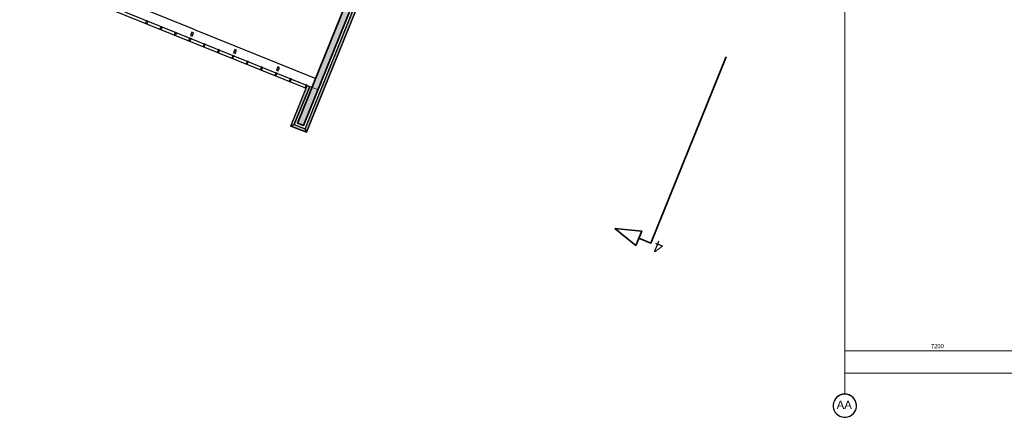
# Model space of a CAD drawing. Header units: millimetres. Extents: x -526411 to -400573, y 47353 to 130199.
# Tile 3 of 72: x -497806 to -459625, y 47353 to 62783. Entities that reach past the tile are written whole.
import ezdxf

# ---------------------------------------------------------------- set-up
doc = ezdxf.new("R2010")
doc.units = ezdxf.units.MM
for name, color, linetype, lineweight in [('01_ALGEMEEN', 7, 'Continuous', 18), ('03_STRAMIEN_ANNOTATIE', 7, 'Continuous', 18), ('18_BESTAANDE_CONSTRUCTIE', 7, 'Continuous', 18), ('A-FLOR', 192, 'Continuous', 18), ('m-pg-03_AI_dwg', 8, 'Continuous', 18)]:
    doc.layers.add(name, color=color, linetype=linetype, lineweight=lineweight)
doc.styles.add('Arial_1', font='arial.ttf', dxfattribs={"height": 14.184781})
doc.styles.add('Frutiger', font='Frutrg__0.ttf', dxfattribs={"height": 7.29503})
doc.styles.add('Frutiger_2', font='Frutrg__0.ttf', dxfattribs={"height": 20.263972})

# ---------------------------------------------------------------- blocks, each defined once
blk = doc.blocks.new('m-pg-03_AI_dwg_block 32-639000-3e Verdieping - Percelen telling LI')
at = {"layer": '01_ALGEMEEN', "color": 253, "lineweight": 25}
blk.add_line((-939.3, -1218.8), (-524.5, -192.2), dxfattribs=at)
blk = doc.blocks.new('m-pg-03_AI_dwg_block 33-639001-3e Verdieping - Percelen telling LI')
at = {"layer": '01_ALGEMEEN', "color": 253, "lineweight": 25}
blk.add_line((-941.8, -1212.9), (-530.4, -194.7), dxfattribs=at)
blk = doc.blocks.new('m-pg-03_AI_dwg_block 52-639020-3e Verdieping - Percelen telling LI')
at = {"layer": '01_ALGEMEEN', "color": 253, "lineweight": 25}
blk.add_line((-1423.3, -946.3), (-939.7, -1141.6), dxfattribs=at)
blk = doc.blocks.new('m-pg-03_AI_dwg_block 59-639027-3e Verdieping - Percelen telling LI')
at = {"layer": '01_ALGEMEEN', "color": 253, "lineweight": 25, "flags": 128}
blk.add_lwpolyline([(-1138.8, -1050.8), (-1136.5, -1044.9), (-1139.4, -1043.7), (-1141.8, -1049.6)], close=True, dxfattribs=at)
blk = doc.blocks.new('m-pg-03_AI_dwg_block 63-639031-3e Verdieping - Percelen telling LI')
at = {"layer": '01_ALGEMEEN', "color": 253, "lineweight": 25, "flags": 128}
blk.add_lwpolyline([(-1218.2, -1023.6), (-1216.1, -1024.4), (-1218, -1029.2), (-1220.1, -1028.3)], close=True, dxfattribs=at)
blk = doc.blocks.new('m-pg-03_AI_dwg_block 67-639035-3e Verdieping - Percelen telling LI')
at = {"layer": '01_ALGEMEEN', "color": 253, "lineweight": 25, "flags": 128}
blk.add_lwpolyline([(-1193.1, -1033.7), (-1191, -1034.5), (-1193, -1039.3), (-1195.1, -1038.5)], close=True, dxfattribs=at)
blk = doc.blocks.new('m-pg-03_AI_dwg_block 68-639036-3e Verdieping - Percelen telling LI')
at = {"layer": '01_ALGEMEEN', "color": 253, "lineweight": 25, "flags": 128}
blk.add_lwpolyline([(-1168.1, -1043.8), (-1166, -1044.7), (-1167.9, -1049.4), (-1170, -1048.6)], close=True, dxfattribs=at)
blk = doc.blocks.new('m-pg-03_AI_dwg_block 69-639037-3e Verdieping - Percelen telling LI')
at = {"layer": '01_ALGEMEEN', "color": 253, "lineweight": 25, "flags": 128}
blk.add_lwpolyline([(-1143, -1053.9), (-1140.9, -1054.8), (-1142.9, -1059.5), (-1144.9, -1058.7)], close=True, dxfattribs=at)
blk = doc.blocks.new('m-pg-03_AI_dwg_block 70-639038-3e Verdieping - Percelen telling LI')
at = {"layer": '01_ALGEMEEN', "color": 253, "lineweight": 25}
blk.add_line((-966.5, -1207.8), (-937.8, -1136.9), dxfattribs=at)
blk = doc.blocks.new('m-pg-03_AI_dwg_block 71-639039-3e Verdieping - Percelen telling LI')
at = {"layer": '01_ALGEMEEN', "color": 253, "lineweight": 25}
blk.add_line((-960.6, -1205.4), (-933.6, -1138.5), dxfattribs=at)
blk = doc.blocks.new('m-pg-03_AI_dwg_block 72-639040-3e Verdieping - Percelen telling LI')
at = {"layer": '01_ALGEMEEN', "color": 253, "lineweight": 25}
blk.add_line((-960.6, -1205.4), (-941.8, -1212.9), dxfattribs=at)
blk = doc.blocks.new('m-pg-03_AI_dwg_block 73-639041-3e Verdieping - Percelen telling LI')
at = {"layer": '01_ALGEMEEN', "color": 253, "lineweight": 25}
blk.add_line((-966.5, -1207.8), (-939.3, -1218.8), dxfattribs=at)
blk = doc.blocks.new('m-pg-03_AI_dwg_block 74-639042-3e Verdieping - Percelen telling LI')
at = {"layer": '01_ALGEMEEN', "color": 253, "lineweight": 25}
for p, q in [((-954.7, -1202.9), (-944.7, -1206.9)), ((-944.7, -1206.9), (-944.3, -1207.1))]:
    blk.add_line(p, q, dxfattribs=at)
blk = doc.blocks.new('m-pg-03_AI_dwg_block 75-639043-3e Verdieping - Percelen telling LI')
at = {"layer": '01_ALGEMEEN', "color": 253, "lineweight": 25, "flags": 128}
blk.add_lwpolyline([(-1063.7, -1081.1), (-1061.3, -1075.3), (-1064.2, -1074.1), (-1066.6, -1080)], close=True, dxfattribs=at)
blk = doc.blocks.new('m-pg-03_AI_dwg_block 76-639044-3e Verdieping - Percelen telling LI')
at = {"layer": '01_ALGEMEEN', "color": 253, "lineweight": 25, "flags": 128}
blk.add_lwpolyline([(-1015.7, -1105.4), (-1017.7, -1104.5), (-1019.7, -1109.3), (-1017.6, -1110.2)], close=True, dxfattribs=at)
blk = doc.blocks.new('m-pg-03_AI_dwg_block 77-639045-3e Verdieping - Percelen telling LI')
at = {"layer": '01_ALGEMEEN', "color": 253, "lineweight": 25, "flags": 128}
blk.add_lwpolyline([(-1065.8, -1085.1), (-1067.9, -1084.3), (-1069.8, -1089.1), (-1067.7, -1089.9)], close=True, dxfattribs=at)
blk = doc.blocks.new('m-pg-03_AI_dwg_block 78-639046-3e Verdieping - Percelen telling LI')
at = {"layer": '01_ALGEMEEN', "color": 253, "lineweight": 25, "flags": 128}
blk.add_lwpolyline([(-1040.7, -1095.3), (-1042.8, -1094.4), (-1044.7, -1099.2), (-1042.6, -1100)], close=True, dxfattribs=at)
blk = doc.blocks.new('m-pg-03_AI_dwg_block 79-639047-3e Verdieping - Percelen telling LI')
at = {"layer": '01_ALGEMEEN', "color": 253, "lineweight": 25, "flags": 128}
blk.add_lwpolyline([(-1115.9, -1064.9), (-1118, -1064.1), (-1119.9, -1068.8), (-1117.8, -1069.7)], close=True, dxfattribs=at)
blk = doc.blocks.new('m-pg-03_AI_dwg_block 80-639048-3e Verdieping - Percelen telling LI')
at = {"layer": '01_ALGEMEEN', "color": 253, "lineweight": 25, "flags": 128}
blk.add_lwpolyline([(-1090.8, -1075), (-1092.9, -1074.2), (-1094.8, -1078.9), (-1092.7, -1079.8)], close=True, dxfattribs=at)
blk = doc.blocks.new('m-pg-03_AI_dwg_block 81-639049-3e Verdieping - Percelen telling LI')
at = {"layer": '01_ALGEMEEN', "color": 253, "lineweight": 25, "flags": 128}
blk.add_lwpolyline([(-990.6, -1115.5), (-992.7, -1114.7), (-994.6, -1119.4), (-992.5, -1120.3)], close=True, dxfattribs=at)
blk = doc.blocks.new('m-pg-03_AI_dwg_block 82-639050-3e Verdieping - Percelen telling LI')
at = {"layer": '01_ALGEMEEN', "color": 253, "lineweight": 25, "flags": 128}
blk.add_lwpolyline([(-988.5, -1111.5), (-986.1, -1105.7), (-989.1, -1104.5), (-991.4, -1110.3)], close=True, dxfattribs=at)
blk = doc.blocks.new('m-pg-03_AI_dwg_block 83-639051-3e Verdieping - Percelen telling LI')
at = {"layer": '01_ALGEMEEN', "color": 253, "lineweight": 25, "flags": 128}
blk.add_lwpolyline([(-965.6, -1125.6), (-967.6, -1124.8), (-969.6, -1129.6), (-967.5, -1130.4)], close=True, dxfattribs=at)
blk = doc.blocks.new('m-pg-03_AI_dwg_block 84-639052-3e Verdieping - Percelen telling LI')
at = {"layer": '01_ALGEMEEN', "color": 253, "lineweight": 25}
blk.add_line((-939.7, -1141.6), (-937.8, -1136.9), dxfattribs=at)
at = {"layer": '01_ALGEMEEN', "color": 253, "lineweight": 25, "flags": 128}
blk.add_lwpolyline([(-937.8, -1136.9), (-939.9, -1136), (-941.8, -1140.8), (-939.7, -1141.6)], dxfattribs=at)
blk = doc.blocks.new('m-pg-03_AI_dwg_block 855-639823-3e Verdieping - Percelen telling LI')
at = {"layer": '01_ALGEMEEN', "color": 253, "lineweight": 25}
blk.add_line((-954.7, -1202.9), (-830, -894.1), dxfattribs=at)
blk = doc.blocks.new('m-pg-03_AI_dwg_block 856-639824-3e Verdieping - Percelen telling LI')
at = {"layer": '01_ALGEMEEN', "color": 253, "lineweight": 25}
blk.add_line((-944.3, -1207.1), (-819.5, -898.3), dxfattribs=at)
blk = doc.blocks.new('m-pg-03_AI_dwg_block 1066-640034-3e Verdieping - Percelen telling LI')
at = {"layer": '01_ALGEMEEN', "color": 253, "lineweight": 25}
for p, q in [((-1430.3, -937.9), (-1429.7, -938.1)), ((-1429.7, -938.1), (-937.8, -1136.9)), ((-937.8, -1136.9), (-933.6, -1138.5)), ((-933.6, -1138.5), (-930, -1140))]:
    blk.add_line(p, q, dxfattribs=at)
blk = doc.blocks.new('m-pg-03_AI_dwg_block 1068-640036-3e Verdieping - Percelen telling LI')
at = {"layer": '01_ALGEMEEN', "color": 253, "lineweight": 25}
blk.add_line((-1133.6, -1039.8), (-923.2, -1124.8), dxfattribs=at)
blk = doc.blocks.new('m-pg-03_AI_dwg_block 1645-640613-3e Verdieping - Percelen telling LI')
at = {"layer": '01_ALGEMEEN', "color": 253, "lineweight": 25}
blk.add_line((-960.6, -1205.4), (-966.5, -1207.8), dxfattribs=at)
at = {"layer": '01_ALGEMEEN', "color": 253, "lineweight": 25, "flags": 128}
blk.add_lwpolyline([(-966.5, -1207.8), (-937.8, -1136.9), (-933.6, -1138.5), (-960.6, -1205.4)], dxfattribs=at)
blk = doc.blocks.new('m-pg-03_AI_dwg_block 1646-640614-3e Verdieping - Percelen telling LI')
at = {"layer": '01_ALGEMEEN'}
blk.add_hatch(color=10, dxfattribs=at).paths.add_polyline_path([(-966.5, -1207.8), (-960.6, -1205.4), (-933.6, -1138.5), (-937.8, -1136.9), (-965.5, -1205.4)], flags=0)
at = {"layer": '01_ALGEMEEN', "color": 133}
blk.add_line((-960.6, -1205.4), (-966.5, -1207.8), dxfattribs=at)
at = {"layer": '01_ALGEMEEN', "color": 133, "flags": 128}
blk.add_lwpolyline([(-966.5, -1207.8), (-937.8, -1136.9), (-933.6, -1138.5), (-960.6, -1205.4)], dxfattribs=at)
blk = doc.blocks.new('m-pg-03_AI_dwg_block 1647-640615-3e Verdieping - Percelen telling LI')
at = {"layer": '01_ALGEMEEN', "color": 213, "lineweight": 13}
blk.add_line((-966.5, -1207.8), (-937.8, -1136.9), dxfattribs=at)
blk = doc.blocks.new('m-pg-03_AI_dwg_block 1648-640616-3e Verdieping - Percelen telling LI')
at = {"layer": '01_ALGEMEEN', "color": 213, "lineweight": 13}
blk.add_line((-933.6, -1138.5), (-960.6, -1205.4), dxfattribs=at)
blk = doc.blocks.new('m-pg-03_AI_dwg_block 1649-640617-3e Verdieping - Percelen telling LI')
at = {"layer": '01_ALGEMEEN', "color": 213, "lineweight": 13}
blk.add_line((-937.8, -1136.9), (-933.6, -1138.5), dxfattribs=at)
blk = doc.blocks.new('m-pg-03_AI_dwg_block 1650-640618-3e Verdieping - Percelen telling LI')
at = {"layer": '01_ALGEMEEN', "color": 133}
blk.add_line((-966.5, -1207.8), (-937.8, -1136.9), dxfattribs=at)
blk = doc.blocks.new('m-pg-03_AI_dwg_block 1651-640619-3e Verdieping - Percelen telling LI')
at = {"layer": '01_ALGEMEEN', "color": 133}
blk.add_line((-933.6, -1138.5), (-960.6, -1205.4), dxfattribs=at)
blk = doc.blocks.new('m-pg-03_AI_dwg_block 1652-640620-3e Verdieping - Percelen telling LI')
at = {"layer": '01_ALGEMEEN', "color": 133}
blk.add_line((-937.8, -1136.9), (-933.6, -1138.5), dxfattribs=at)
blk = doc.blocks.new('m-pg-03_AI_dwg_block 1653-640621-3e Verdieping - Percelen telling LI')
at = {"layer": '01_ALGEMEEN', "color": 253, "lineweight": 25}
blk.add_line((-941.8, -1212.9), (-939.3, -1218.8), dxfattribs=at)
at = {"layer": '01_ALGEMEEN', "color": 253, "lineweight": 25, "flags": 128}
blk.add_lwpolyline([(-939.3, -1218.8), (-966.5, -1207.8), (-960.6, -1205.4), (-941.8, -1212.9)], dxfattribs=at)
blk = doc.blocks.new('m-pg-03_AI_dwg_block 1654-640622-3e Verdieping - Percelen telling LI')
at = {"layer": '01_ALGEMEEN'}
blk.add_hatch(color=10, dxfattribs=at).paths.add_polyline_path([(-939.3, -1218.8), (-941.8, -1212.9), (-960.6, -1205.4), (-966.5, -1207.8), (-941.8, -1217.8)], flags=0)
at = {"layer": '01_ALGEMEEN', "color": 133}
blk.add_line((-941.8, -1212.9), (-939.3, -1218.8), dxfattribs=at)
at = {"layer": '01_ALGEMEEN', "color": 133, "flags": 128}
blk.add_lwpolyline([(-939.3, -1218.8), (-966.5, -1207.8), (-960.6, -1205.4), (-941.8, -1212.9)], dxfattribs=at)
blk = doc.blocks.new('m-pg-03_AI_dwg_block 1655-640623-3e Verdieping - Percelen telling LI')
at = {"layer": '01_ALGEMEEN', "color": 213, "lineweight": 13}
blk.add_line((-939.3, -1218.8), (-966.5, -1207.8), dxfattribs=at)
blk = doc.blocks.new('m-pg-03_AI_dwg_block 1656-640624-3e Verdieping - Percelen telling LI')
at = {"layer": '01_ALGEMEEN', "color": 213, "lineweight": 13}
blk.add_line((-960.6, -1205.4), (-941.8, -1212.9), dxfattribs=at)
blk = doc.blocks.new('m-pg-03_AI_dwg_block 1657-640625-3e Verdieping - Percelen telling LI')
at = {"layer": '01_ALGEMEEN', "color": 133}
blk.add_line((-939.3, -1218.8), (-966.5, -1207.8), dxfattribs=at)
blk = doc.blocks.new('m-pg-03_AI_dwg_block 1658-640626-3e Verdieping - Percelen telling LI')
at = {"layer": '01_ALGEMEEN', "color": 133}
blk.add_line((-960.6, -1205.4), (-941.8, -1212.9), dxfattribs=at)
blk = doc.blocks.new('m-pg-03_AI_dwg_block 1673-640641-3e Verdieping - Percelen telling LI')
at = {"layer": '01_ALGEMEEN', "color": 253, "lineweight": 25, "flags": 128}
blk.add_lwpolyline([(-530.4, -194.7), (-524.5, -192.2), (-939.3, -1218.8), (-941.8, -1212.9)], close=True, dxfattribs=at)
blk = doc.blocks.new('m-pg-03_AI_dwg_block 1674-640642-3e Verdieping - Percelen telling LI')
at = {"layer": '01_ALGEMEEN'}
blk.add_hatch(color=10, dxfattribs=at).paths.add_polyline_path([(-939.3, -1218.8), (-524.5, -192.2), (-530.4, -194.7), (-941.8, -1212.9)], flags=0)
at = {"layer": '01_ALGEMEEN', "color": 133, "flags": 128}
blk.add_lwpolyline([(-530.4, -194.7), (-524.5, -192.2), (-939.3, -1218.8), (-941.8, -1212.9)], close=True, dxfattribs=at)
blk = doc.blocks.new('m-pg-03_AI_dwg_block 1675-640643-3e Verdieping - Percelen telling LI')
at = {"layer": '01_ALGEMEEN', "color": 213, "lineweight": 13}
blk.add_line((-524.5, -192.2), (-939.3, -1218.8), dxfattribs=at)
blk = doc.blocks.new('m-pg-03_AI_dwg_block 1676-640644-3e Verdieping - Percelen telling LI')
at = {"layer": '01_ALGEMEEN', "color": 213, "lineweight": 13}
blk.add_line((-941.8, -1212.9), (-530.4, -194.7), dxfattribs=at)
blk = doc.blocks.new('m-pg-03_AI_dwg_block 1677-640645-3e Verdieping - Percelen telling LI')
at = {"layer": '01_ALGEMEEN', "color": 133}
blk.add_line((-524.5, -192.2), (-939.3, -1218.8), dxfattribs=at)
blk = doc.blocks.new('m-pg-03_AI_dwg_block 1678-640646-3e Verdieping - Percelen telling LI')
at = {"layer": '01_ALGEMEEN', "color": 133}
blk.add_line((-941.8, -1212.9), (-530.4, -194.7), dxfattribs=at)
blk = doc.blocks.new('m-pg-03_AI_dwg_block 1679-640647-3e Verdieping - Percelen telling LI')
at = {"layer": '01_ALGEMEEN', "color": 53, "lineweight": 35}
for p, q in [((-554.1, -211.3), (-546.7, -193)), ((-555.8, -215.5), (-554.1, -211.3))]:
    blk.add_line(p, q, dxfattribs=at)
at = {"layer": '01_ALGEMEEN', "color": 53, "lineweight": 35, "flags": 128}
blk.add_lwpolyline([(-546.7, -193), (-536.7, -197), (-944.7, -1206.9), (-954.7, -1202.9), (-555.8, -215.5)], dxfattribs=at)
blk = doc.blocks.new('m-pg-03_AI_dwg_block 1680-640648-3e Verdieping - Percelen telling LI')
at = {"layer": '01_ALGEMEEN'}
blk.add_hatch(color=10, dxfattribs=at).paths.add_polyline_path([(-944.7, -1206.9), (-536.7, -197), (-546.7, -193), (-954.7, -1202.9)], flags=0)
at = {"layer": '01_ALGEMEEN', "color": 133}
for p, q in [((-554.1, -211.3), (-546.7, -193)), ((-555.8, -215.5), (-554.1, -211.3))]:
    blk.add_line(p, q, dxfattribs=at)
at = {"layer": '01_ALGEMEEN', "color": 133, "flags": 128}
blk.add_lwpolyline([(-546.7, -193), (-536.7, -197), (-944.7, -1206.9), (-954.7, -1202.9), (-555.8, -215.5)], dxfattribs=at)
blk = doc.blocks.new('m-pg-03_AI_dwg_block 1681-640649-3e Verdieping - Percelen telling LI')
at = {"layer": '01_ALGEMEEN', "color": 133}
blk.add_line((-536.7, -197), (-944.7, -1206.9), dxfattribs=at)
blk = doc.blocks.new('m-pg-03_AI_dwg_block 1682-640650-3e Verdieping - Percelen telling LI')
at = {"layer": '01_ALGEMEEN', "color": 133}
for p, q in [((-554.1, -211.3), (-546.7, -193)), ((-954.7, -1202.9), (-555.8, -215.5)), ((-555.8, -215.5), (-554.1, -211.3))]:
    blk.add_line(p, q, dxfattribs=at)
blk = doc.blocks.new('m-pg-03_AI_dwg_block 1684-640652-3e Verdieping - Percelen telling LI')
at = {"layer": '01_ALGEMEEN', "color": 133}
blk.add_line((-944.7, -1206.9), (-954.7, -1202.9), dxfattribs=at)
blk = doc.blocks.new('m-pg-03_AI_dwg_block 1708-640676-3e Verdieping - Percelen telling LI')
at = {"layer": '01_ALGEMEEN', "color": 253, "lineweight": 25}
blk.add_line((-1133.6, -1039.8), (-1423.3, -922.3), dxfattribs=at)
blk = doc.blocks.new('m-pg-03_AI_dwg_block 2-641149-3e Verdieping - Percelen telling LI')
for name in ['m-pg-03_AI_dwg_block 1679-640647-3e Verdieping - Percelen telling LI', 'm-pg-03_AI_dwg_block 1680-640648-3e Verdieping - Percelen telling LI', 'm-pg-03_AI_dwg_block 1682-640650-3e Verdieping - Percelen telling LI', 'm-pg-03_AI_dwg_block 1681-640649-3e Verdieping - Percelen telling LI', 'm-pg-03_AI_dwg_block 1673-640641-3e Verdieping - Percelen telling LI', 'm-pg-03_AI_dwg_block 1674-640642-3e Verdieping - Percelen telling LI', 'm-pg-03_AI_dwg_block 33-639001-3e Verdieping - Percelen telling LI', 'm-pg-03_AI_dwg_block 1676-640644-3e Verdieping - Percelen telling LI', 'm-pg-03_AI_dwg_block 1678-640646-3e Verdieping - Percelen telling LI', 'm-pg-03_AI_dwg_block 32-639000-3e Verdieping - Percelen telling LI', 'm-pg-03_AI_dwg_block 1675-640643-3e Verdieping - Percelen telling LI', 'm-pg-03_AI_dwg_block 1677-640645-3e Verdieping - Percelen telling LI', 'm-pg-03_AI_dwg_block 855-639823-3e Verdieping - Percelen telling LI', 'm-pg-03_AI_dwg_block 856-639824-3e Verdieping - Percelen telling LI', 'm-pg-03_AI_dwg_block 1708-640676-3e Verdieping - Percelen telling LI', 'm-pg-03_AI_dwg_block 1066-640034-3e Verdieping - Percelen telling LI', 'm-pg-03_AI_dwg_block 52-639020-3e Verdieping - Percelen telling LI', 'm-pg-03_AI_dwg_block 63-639031-3e Verdieping - Percelen telling LI', 'm-pg-03_AI_dwg_block 67-639035-3e Verdieping - Percelen telling LI', 'm-pg-03_AI_dwg_block 68-639036-3e Verdieping - Percelen telling LI', 'm-pg-03_AI_dwg_block 59-639027-3e Verdieping - Percelen telling LI', 'm-pg-03_AI_dwg_block 1068-640036-3e Verdieping - Percelen telling LI', 'm-pg-03_AI_dwg_block 69-639037-3e Verdieping - Percelen telling LI', 'm-pg-03_AI_dwg_block 79-639047-3e Verdieping - Percelen telling LI', 'm-pg-03_AI_dwg_block 80-639048-3e Verdieping - Percelen telling LI', 'm-pg-03_AI_dwg_block 75-639043-3e Verdieping - Percelen telling LI', 'm-pg-03_AI_dwg_block 77-639045-3e Verdieping - Percelen telling LI', 'm-pg-03_AI_dwg_block 78-639046-3e Verdieping - Percelen telling LI', 'm-pg-03_AI_dwg_block 76-639044-3e Verdieping - Percelen telling LI', 'm-pg-03_AI_dwg_block 81-639049-3e Verdieping - Percelen telling LI', 'm-pg-03_AI_dwg_block 82-639050-3e Verdieping - Percelen telling LI', 'm-pg-03_AI_dwg_block 83-639051-3e Verdieping - Percelen telling LI', 'm-pg-03_AI_dwg_block 70-639038-3e Verdieping - Percelen telling LI', 'm-pg-03_AI_dwg_block 1645-640613-3e Verdieping - Percelen telling LI', 'm-pg-03_AI_dwg_block 1646-640614-3e Verdieping - Percelen telling LI', 'm-pg-03_AI_dwg_block 1647-640615-3e Verdieping - Percelen telling LI', 'm-pg-03_AI_dwg_block 1650-640618-3e Verdieping - Percelen telling LI', 'm-pg-03_AI_dwg_block 71-639039-3e Verdieping - Percelen telling LI', 'm-pg-03_AI_dwg_block 1648-640616-3e Verdieping - Percelen telling LI', 'm-pg-03_AI_dwg_block 1651-640619-3e Verdieping - Percelen telling LI', 'm-pg-03_AI_dwg_block 84-639052-3e Verdieping - Percelen telling LI', 'm-pg-03_AI_dwg_block 1649-640617-3e Verdieping - Percelen telling LI', 'm-pg-03_AI_dwg_block 1652-640620-3e Verdieping - Percelen telling LI', 'm-pg-03_AI_dwg_block 74-639042-3e Verdieping - Percelen telling LI', 'm-pg-03_AI_dwg_block 1684-640652-3e Verdieping - Percelen telling LI', 'm-pg-03_AI_dwg_block 1653-640621-3e Verdieping - Percelen telling LI', 'm-pg-03_AI_dwg_block 1654-640622-3e Verdieping - Percelen telling LI', 'm-pg-03_AI_dwg_block 73-639041-3e Verdieping - Percelen telling LI', 'm-pg-03_AI_dwg_block 1655-640623-3e Verdieping - Percelen telling LI', 'm-pg-03_AI_dwg_block 1657-640625-3e Verdieping - Percelen telling LI', 'm-pg-03_AI_dwg_block 72-639040-3e Verdieping - Percelen telling LI', 'm-pg-03_AI_dwg_block 1656-640624-3e Verdieping - Percelen telling LI', 'm-pg-03_AI_dwg_block 1658-640626-3e Verdieping - Percelen telling LI']:
    blk.add_blockref(name, (0, 0))
blk = doc.blocks.new('m-pg-03_AI_dwg_block 4643-643611-3e Verdieping - Percelen telling LI')
at = {"layer": '18_BESTAANDE_CONSTRUCTIE', "color": 9, "lineweight": 9}
blk.add_line((0.7, -1676.3), (0.7, 731.7), dxfattribs=at)
blk = doc.blocks.new('m-pg-03_AI_dwg_block 4653-643620-3e Verdieping - Percelen telling LI')
at = {"layer": '18_BESTAANDE_CONSTRUCTIE', "color": 253, "lineweight": 25, "flags": 128}
blk.add_lwpolyline([(21, -1696.5), (21, -1694.7), (20.3, -1691), (19, -1687.5), (17, -1684.3), (14.5, -1681.5), (11.5, -1679.2), (8.1, -1677.6), (4.5, -1676.5), (0.7, -1676.2), (-3, -1676.5), (-6.6, -1677.6), (-10, -1679.2), (-13, -1681.5), (-15.5, -1684.3), (-17.5, -1687.5), (-18.8, -1691), (-19.5, -1694.7), (-19.5, -1696.5), (-19.5, -1698.3), (-18.9, -1701.8), (-17.7, -1705.1), (-15.9, -1708.2), (-13.6, -1710.9), (-10.9, -1713.2), (-7.9, -1715), (-4.5, -1716.2), (-1, -1716.8), (2.5, -1716.8), (6, -1716.2), (9.3, -1715), (12.4, -1713.2), (15.1, -1710.9), (17.4, -1708.2), (19.2, -1705.1), (20.4, -1701.8), (21, -1698.3), (21, -1696.5)], dxfattribs=at)
at = {"layer": '18_BESTAANDE_CONSTRUCTIE', "color": 133, "flags": 128}
blk.add_lwpolyline([(21, -1696.5), (21, -1694.7), (20.3, -1691), (19, -1687.5), (17, -1684.3), (14.5, -1681.5), (11.5, -1679.2), (8.1, -1677.6), (4.5, -1676.5), (0.7, -1676.2), (-3, -1676.5), (-6.6, -1677.6), (-10, -1679.2), (-13, -1681.5), (-15.5, -1684.3), (-17.5, -1687.5), (-18.8, -1691), (-19.5, -1694.7), (-19.5, -1696.5), (-19.5, -1698.3), (-18.9, -1701.8), (-17.7, -1705.1), (-15.9, -1708.2), (-13.6, -1710.9), (-10.9, -1713.2), (-7.9, -1715), (-4.5, -1716.2), (-1, -1716.8), (2.5, -1716.8), (6, -1716.2), (9.3, -1715), (12.4, -1713.2), (15.1, -1710.9), (17.4, -1708.2), (19.2, -1705.1), (20.4, -1701.8), (21, -1698.3), (21, -1696.5)], dxfattribs=at)
blk = doc.blocks.new('m-pg-03_AI_dwg_block 4654-643621-3e Verdieping - Percelen telling LI')
at = {"layer": '18_BESTAANDE_CONSTRUCTIE', "color": 133, "flags": 128}
for points in [[(21, -1696.5), (20.6, -1692.6), (19.5, -1688.8), (17.6, -1685.3), (15.1, -1682.2), (12, -1679.7), (8.5, -1677.8), (4.7, -1676.7), (0.7, -1676.3), (-3.2, -1676.7), (-7, -1677.8), (-10.5, -1679.7), (-13.6, -1682.2), (-16.1, -1685.3), (-18, -1688.8), (-19.1, -1692.6), (-19.5, -1696.5)], [(-19.5, -1696.5), (-19.2, -1700.3), (-18.1, -1703.9), (-16.5, -1707.2), (-14.2, -1710.2), (-11.5, -1712.7), (-8.3, -1714.7), (-4.8, -1716), (-1.1, -1716.7), (2.6, -1716.7), (6.3, -1716), (9.8, -1714.7), (13, -1712.7), (15.7, -1710.2), (18, -1707.2), (19.6, -1703.9), (20.7, -1700.3), (21, -1696.5)]]:
    blk.add_lwpolyline(points, dxfattribs=at)
blk = doc.blocks.new('m-pg-03_AI_dwg_block 4655-643622-3e Verdieping - Percelen telling LI')
at = {"layer": '18_BESTAANDE_CONSTRUCTIE', "color": 133, "flags": 128}
for points in [[(21, -1696.5), (20.6, -1692.6), (19.5, -1688.8), (17.6, -1685.3), (15.1, -1682.2), (12, -1679.7), (8.5, -1677.8), (4.7, -1676.7), (0.7, -1676.3), (-3.2, -1676.7), (-7, -1677.8), (-10.5, -1679.7), (-13.6, -1682.2), (-16.1, -1685.3), (-18, -1688.8), (-19.1, -1692.6), (-19.5, -1696.5)], [(-19.5, -1696.5), (-19.2, -1700.3), (-18.1, -1703.9), (-16.5, -1707.2), (-14.2, -1710.2), (-11.5, -1712.7), (-8.3, -1714.7), (-4.8, -1716), (-1.1, -1716.7), (2.6, -1716.7), (6.3, -1716), (9.8, -1714.7), (13, -1712.7), (15.7, -1710.2), (18, -1707.2), (19.6, -1703.9), (20.7, -1700.3), (21, -1696.5)]]:
    blk.add_lwpolyline(points, dxfattribs=at)
blk = doc.blocks.new('m-pg-03_AI_dwg_block 4656-643623-3e Verdieping - Percelen telling LI')
at = {"layer": '18_BESTAANDE_CONSTRUCTIE', "insert": (-13.4, -1687.8), "char_height": 14.18, "width": 31.498, "attachment_point": 1, "rotation": 0, "line_spacing_factor": 0.938532, "style": 'Arial_1'}
blk.add_mtext('AA', dxfattribs=at)
blk = doc.blocks.new('m-pg-03_AI_dwg_block 4652-643624-3e Verdieping - Percelen telling LI')
for name in ['m-pg-03_AI_dwg_block 4653-643620-3e Verdieping - Percelen telling LI', 'm-pg-03_AI_dwg_block 4654-643621-3e Verdieping - Percelen telling LI', 'm-pg-03_AI_dwg_block 4655-643622-3e Verdieping - Percelen telling LI', 'm-pg-03_AI_dwg_block 4656-643623-3e Verdieping - Percelen telling LI']:
    blk.add_blockref(name, (0, 0))
blk = doc.blocks.new('m-pg-03_AI_dwg_block 4751-643719-3e Verdieping - Percelen telling LI')
at = {"layer": '18_BESTAANDE_CONSTRUCTIE', "color": 133}
blk.add_line((325, -1600.8), (0.7, -1600.8), dxfattribs=at)
blk = doc.blocks.new('m-pg-03_AI_dwg_block 4752-643720-3e Verdieping - Percelen telling LI')
at = {"layer": '18_BESTAANDE_CONSTRUCTIE', "insert": (151.2, -1588.8), "char_height": 7.3, "width": 27.214, "attachment_point": 1, "line_spacing_factor": 1.017696, "style": 'Frutiger'}
blk.add_mtext('7200', dxfattribs=at)
blk = doc.blocks.new('m-pg-03_AI_dwg_block 4759-643727-3e Verdieping - Percelen telling LI')
at = {"layer": '18_BESTAANDE_CONSTRUCTIE', "color": 133}
blk.add_line((1459.8, -1639.9), (0.7, -1639.9), dxfattribs=at)
blk = doc.blocks.new('m-pg-03_AI_dwg_block 4804-643771-3e Verdieping - Percelen telling LI')
at = {"layer": '18_BESTAANDE_CONSTRUCTIE', "color": 53, "lineweight": 35}
blk.add_line((-400.7, -1387.1), (-364, -1416.5), dxfattribs=at)
blk = doc.blocks.new('m-pg-03_AI_dwg_block 4805-643772-3e Verdieping - Percelen telling LI')
at = {"layer": '18_BESTAANDE_CONSTRUCTIE', "color": 53, "lineweight": 35, "flags": 128}
blk.add_lwpolyline([(-400.7, -1387.1), (-353.9, -1391.4), (-364, -1416.5)], dxfattribs=at)
blk = doc.blocks.new('m-pg-03_AI_dwg_block 4806-643773-3e Verdieping - Percelen telling LI')
at = {"layer": '18_BESTAANDE_CONSTRUCTIE', "color": 53, "lineweight": 35, "flags": 128}
blk.add_lwpolyline([(-206.6, -1086.7), (-338.1, -1412.4), (-359, -1404)], dxfattribs=at)
blk = doc.blocks.new('m-pg-03_AI_dwg_block 4803-643774-3e Verdieping - Percelen telling LI')
for name in ['m-pg-03_AI_dwg_block 4806-643773-3e Verdieping - Percelen telling LI', 'm-pg-03_AI_dwg_block 4804-643771-3e Verdieping - Percelen telling LI', 'm-pg-03_AI_dwg_block 4805-643772-3e Verdieping - Percelen telling LI']:
    blk.add_blockref(name, (0, 0))
blk = doc.blocks.new('m-pg-03_AI_dwg_block 4807-643775-3e Verdieping - Percelen telling LI')
at = {"layer": '18_BESTAANDE_CONSTRUCTIE', "insert": (-321.9, -1431.7), "char_height": 20.3, "width": 18.898, "attachment_point": 1, "rotation": 158.0144, "line_spacing_factor": 1.017696, "style": 'Frutiger_2'}
blk.add_mtext('4', dxfattribs=at)
blk = doc.blocks.new('m-pg-03_AI_dwg_block 4640-643795-3e Verdieping - Percelen telling LI')
for name in ['m-pg-03_AI_dwg_block 4643-643611-3e Verdieping - Percelen telling LI', 'm-pg-03_AI_dwg_block 4803-643774-3e Verdieping - Percelen telling LI', 'm-pg-03_AI_dwg_block 4807-643775-3e Verdieping - Percelen telling LI', 'm-pg-03_AI_dwg_block 4752-643720-3e Verdieping - Percelen telling LI', 'm-pg-03_AI_dwg_block 4751-643719-3e Verdieping - Percelen telling LI', 'm-pg-03_AI_dwg_block 4759-643727-3e Verdieping - Percelen telling LI', 'm-pg-03_AI_dwg_block 4652-643624-3e Verdieping - Percelen telling LI']:
    blk.add_blockref(name, (0, 0))
blk = doc.blocks.new('m-pg-03_AI_dwg_block 4837-643806-3e Verdieping - Percelen telling LI')
at = {"layer": '03_STRAMIEN_ANNOTATIE', "insert": (-321.9, -1431.7), "char_height": 20.3, "width": 18.898, "attachment_point": 1, "rotation": 158.0144, "line_spacing_factor": 1.017696, "style": 'Frutiger_2'}
blk.add_mtext('4', dxfattribs=at)
blk = doc.blocks.new('m-pg-03_AI_dwg-638970-3e Verdieping - Percelen telling LI')
for name in ['m-pg-03_AI_dwg_block 2-641149-3e Verdieping - Percelen telling LI', 'm-pg-03_AI_dwg_block 4640-643795-3e Verdieping - Percelen telling LI', 'm-pg-03_AI_dwg_block 4837-643806-3e Verdieping - Percelen telling LI']:
    blk.add_blockref(name, (0, 0))

msp = doc.modelspace()

# ---------------------------------------------------------------- linework, layer by layer
at = {"layer": 'A-FLOR'}
for p, q in [((-486235, 60064), (-477736, 81100)), ((-497806, 64739), (-486235, 60064))]:
    msp.add_line(p, q, dxfattribs=at)

# ---------------------------------------------------------------- block references
at = {"layer": 'm-pg-03_AI_dwg', "color": 133, "xscale": 22.2068924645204, "yscale": 22.2068924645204, "zscale": 22.2068924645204}
msp.add_blockref('m-pg-03_AI_dwg-638970-3e Verdieping - Percelen telling LI', (-465827, 85478), dxfattribs=at)

doc.saveas('drawing.dxf')
